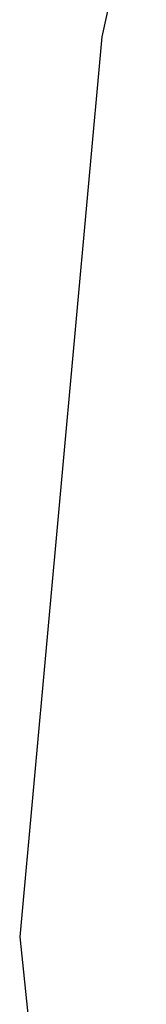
# Model space of a CAD drawing. Extents: x 0 to 363660, y 0 to 4201329.
# Tile 107 of 256: x 360197.44 to 360197.5326, y 4200477.1005 to 4200477.8226. Entities that reach past the tile are written whole.
import ezdxf

# ---------------------------------------------------------------- set-up
doc = ezdxf.new("R2010")
doc.units = 0
doc.header["$LTSCALE"] = 0.5
doc.header["$MEASUREMENT"] = 0
doc.layers.add('(032) Горизонтали утолщенные', color=32, linetype='Continuous', lineweight=30)

# ---------------------------------------------------------------- blocks, each defined once
blk = doc.blocks.new('gergrgrre')
at = {"layer": '(032) Горизонтали утолщенные', "color": 32}
blk.add_polyline3d([(360205.37, 4200491.68, 546), (360204.44, 4200490.86, 546), (360203.56, 4200489.96, 546), (360202.71, 4200488.95, 546), (360201.9, 4200487.84, 546), (360201.14, 4200486.63, 546), (360200.44, 4200485.35, 546), (360199.79, 4200484.05, 546), (360199.21, 4200482.75, 546), (360198.7, 4200481.51, 546), (360198.27, 4200480.37, 546), (360197.92, 4200479.37, 546), (360197.66, 4200478.53, 546), (360197.5, 4200477.81, 546), (360197.44, 4200477.15, 546), (360197.51, 4200476.49, 546), (360197.7, 4200475.76, 546), (360198.04, 4200474.92, 546), (360198.52, 4200473.88, 546)], dxfattribs=at)
blk.add_polyline3d([(360205.37, 4200491.68, 546), (360204.44, 4200490.86, 546), (360203.56, 4200489.96, 546), (360202.71, 4200488.95, 546), (360201.9, 4200487.84, 546), (360201.14, 4200486.63, 546), (360200.44, 4200485.35, 546), (360199.79, 4200484.05, 546), (360199.21, 4200482.75, 546), (360198.7, 4200481.51, 546), (360198.27, 4200480.37, 546), (360197.92, 4200479.37, 546), (360197.66, 4200478.53, 546), (360197.5, 4200477.81, 546), (360197.44, 4200477.15, 546), (360197.51, 4200476.49, 546), (360197.7, 4200475.76, 546), (360198.04, 4200474.92, 546), (360198.52, 4200473.88, 546)], dxfattribs=at)
blk.add_polyline3d([(360205.37, 4200491.68, 546), (360204.44, 4200490.86, 546), (360203.56, 4200489.96, 546), (360202.71, 4200488.95, 546), (360201.9, 4200487.84, 546), (360201.14, 4200486.63, 546), (360200.44, 4200485.35, 546), (360199.79, 4200484.05, 546), (360199.21, 4200482.75, 546), (360198.7, 4200481.51, 546), (360198.27, 4200480.37, 546), (360197.92, 4200479.37, 546), (360197.66, 4200478.53, 546), (360197.5, 4200477.81, 546), (360197.44, 4200477.15, 546), (360197.51, 4200476.49, 546), (360197.7, 4200475.76, 546), (360198.04, 4200474.92, 546), (360198.52, 4200473.88, 546)], dxfattribs=at)
blk.add_polyline3d([(360205.37, 4200491.68, 546), (360204.44, 4200490.86, 546), (360203.56, 4200489.96, 546), (360202.71, 4200488.95, 546), (360201.9, 4200487.84, 546), (360201.14, 4200486.63, 546), (360200.44, 4200485.35, 546), (360199.79, 4200484.05, 546), (360199.21, 4200482.75, 546), (360198.7, 4200481.51, 546), (360198.27, 4200480.37, 546), (360197.92, 4200479.37, 546), (360197.66, 4200478.53, 546), (360197.5, 4200477.81, 546), (360197.44, 4200477.15, 546), (360197.51, 4200476.49, 546), (360197.7, 4200475.76, 546), (360198.04, 4200474.92, 546), (360198.52, 4200473.88, 546)], dxfattribs=at)
blk.add_polyline3d([(360205.37, 4200491.68, 546), (360204.44, 4200490.86, 546), (360203.56, 4200489.96, 546), (360202.71, 4200488.95, 546), (360201.9, 4200487.84, 546), (360201.14, 4200486.63, 546), (360200.44, 4200485.35, 546), (360199.79, 4200484.05, 546), (360199.21, 4200482.75, 546), (360198.7, 4200481.51, 546), (360198.27, 4200480.37, 546), (360197.92, 4200479.37, 546), (360197.66, 4200478.53, 546), (360197.5, 4200477.81, 546), (360197.44, 4200477.15, 546), (360197.51, 4200476.49, 546), (360197.7, 4200475.76, 546), (360198.04, 4200474.92, 546), (360198.52, 4200473.88, 546)], dxfattribs=at)
blk.add_polyline3d([(360205.37, 4200491.68, 546), (360204.44, 4200490.86, 546), (360203.56, 4200489.96, 546), (360202.71, 4200488.95, 546), (360201.9, 4200487.84, 546), (360201.14, 4200486.63, 546), (360200.44, 4200485.35, 546), (360199.79, 4200484.05, 546), (360199.21, 4200482.75, 546), (360198.7, 4200481.51, 546), (360198.27, 4200480.37, 546), (360197.92, 4200479.37, 546), (360197.66, 4200478.53, 546), (360197.5, 4200477.81, 546), (360197.44, 4200477.15, 546), (360197.51, 4200476.49, 546), (360197.7, 4200475.76, 546), (360198.04, 4200474.92, 546), (360198.52, 4200473.88, 546)], dxfattribs=at)
blk.add_polyline3d([(360205.37, 4200491.68, 546), (360204.44, 4200490.86, 546), (360203.56, 4200489.96, 546), (360202.71, 4200488.95, 546), (360201.9, 4200487.84, 546), (360201.14, 4200486.63, 546), (360200.44, 4200485.35, 546), (360199.79, 4200484.05, 546), (360199.21, 4200482.75, 546), (360198.7, 4200481.51, 546), (360198.27, 4200480.37, 546), (360197.92, 4200479.37, 546), (360197.66, 4200478.53, 546), (360197.5, 4200477.81, 546), (360197.44, 4200477.15, 546), (360197.51, 4200476.49, 546), (360197.7, 4200475.76, 546), (360198.04, 4200474.92, 546), (360198.52, 4200473.88, 546)], dxfattribs=at)
blk.add_polyline3d([(360205.37, 4200491.68, 546), (360204.44, 4200490.86, 546), (360203.56, 4200489.96, 546), (360202.71, 4200488.95, 546), (360201.9, 4200487.84, 546), (360201.14, 4200486.63, 546), (360200.44, 4200485.35, 546), (360199.79, 4200484.05, 546), (360199.21, 4200482.75, 546), (360198.7, 4200481.51, 546), (360198.27, 4200480.37, 546), (360197.92, 4200479.37, 546), (360197.66, 4200478.53, 546), (360197.5, 4200477.81, 546), (360197.44, 4200477.15, 546), (360197.51, 4200476.49, 546), (360197.7, 4200475.76, 546), (360198.04, 4200474.92, 546), (360198.52, 4200473.88, 546)], dxfattribs=at)
blk.add_polyline3d([(360205.37, 4200491.68, 546), (360204.44, 4200490.86, 546), (360203.56, 4200489.96, 546), (360202.71, 4200488.95, 546), (360201.9, 4200487.84, 546), (360201.14, 4200486.63, 546), (360200.44, 4200485.35, 546), (360199.79, 4200484.05, 546), (360199.21, 4200482.75, 546), (360198.7, 4200481.51, 546), (360198.27, 4200480.37, 546), (360197.92, 4200479.37, 546), (360197.66, 4200478.53, 546), (360197.5, 4200477.81, 546), (360197.44, 4200477.15, 546), (360197.51, 4200476.49, 546), (360197.7, 4200475.76, 546), (360198.04, 4200474.92, 546), (360198.52, 4200473.88, 546)], dxfattribs=at)
blk.add_polyline3d([(360205.37, 4200491.68, 546), (360204.44, 4200490.86, 546), (360203.56, 4200489.96, 546), (360202.71, 4200488.95, 546), (360201.9, 4200487.84, 546), (360201.14, 4200486.63, 546), (360200.44, 4200485.35, 546), (360199.79, 4200484.05, 546), (360199.21, 4200482.75, 546), (360198.7, 4200481.51, 546), (360198.27, 4200480.37, 546), (360197.92, 4200479.37, 546), (360197.66, 4200478.53, 546), (360197.5, 4200477.81, 546), (360197.44, 4200477.15, 546), (360197.51, 4200476.49, 546), (360197.7, 4200475.76, 546), (360198.04, 4200474.92, 546), (360198.52, 4200473.88, 546)], dxfattribs=at)
blk.add_polyline3d([(360205.37, 4200491.68, 546), (360204.44, 4200490.86, 546), (360203.56, 4200489.96, 546), (360202.71, 4200488.95, 546), (360201.9, 4200487.84, 546), (360201.14, 4200486.63, 546), (360200.44, 4200485.35, 546), (360199.79, 4200484.05, 546), (360199.21, 4200482.75, 546), (360198.7, 4200481.51, 546), (360198.27, 4200480.37, 546), (360197.92, 4200479.37, 546), (360197.66, 4200478.53, 546), (360197.5, 4200477.81, 546), (360197.44, 4200477.15, 546), (360197.51, 4200476.49, 546), (360197.7, 4200475.76, 546), (360198.04, 4200474.92, 546), (360198.52, 4200473.88, 546)], dxfattribs=at)
blk.add_polyline3d([(360205.37, 4200491.68, 546), (360204.44, 4200490.86, 546), (360203.56, 4200489.96, 546), (360202.71, 4200488.95, 546), (360201.9, 4200487.84, 546), (360201.14, 4200486.63, 546), (360200.44, 4200485.35, 546), (360199.79, 4200484.05, 546), (360199.21, 4200482.75, 546), (360198.7, 4200481.51, 546), (360198.27, 4200480.37, 546), (360197.92, 4200479.37, 546), (360197.66, 4200478.53, 546), (360197.5, 4200477.81, 546), (360197.44, 4200477.15, 546), (360197.51, 4200476.49, 546), (360197.7, 4200475.76, 546), (360198.04, 4200474.92, 546), (360198.52, 4200473.88, 546)], dxfattribs=at)
blk.add_polyline3d([(360205.37, 4200491.68, 546), (360204.44, 4200490.86, 546), (360203.56, 4200489.96, 546), (360202.71, 4200488.95, 546), (360201.9, 4200487.84, 546), (360201.14, 4200486.63, 546), (360200.44, 4200485.35, 546), (360199.79, 4200484.05, 546), (360199.21, 4200482.75, 546), (360198.7, 4200481.51, 546), (360198.27, 4200480.37, 546), (360197.92, 4200479.37, 546), (360197.66, 4200478.53, 546), (360197.5, 4200477.81, 546), (360197.44, 4200477.15, 546), (360197.51, 4200476.49, 546), (360197.7, 4200475.76, 546), (360198.04, 4200474.92, 546), (360198.52, 4200473.88, 546)], dxfattribs=at)
blk.add_polyline3d([(360205.37, 4200491.68, 546), (360204.44, 4200490.86, 546), (360203.56, 4200489.96, 546), (360202.71, 4200488.95, 546), (360201.9, 4200487.84, 546), (360201.14, 4200486.63, 546), (360200.44, 4200485.35, 546), (360199.79, 4200484.05, 546), (360199.21, 4200482.75, 546), (360198.7, 4200481.51, 546), (360198.27, 4200480.37, 546), (360197.92, 4200479.37, 546), (360197.66, 4200478.53, 546), (360197.5, 4200477.81, 546), (360197.44, 4200477.15, 546), (360197.51, 4200476.49, 546), (360197.7, 4200475.76, 546), (360198.04, 4200474.92, 546), (360198.52, 4200473.88, 546)], dxfattribs=at)
blk.add_polyline3d([(360205.37, 4200491.68, 546), (360204.44, 4200490.86, 546), (360203.56, 4200489.96, 546), (360202.71, 4200488.95, 546), (360201.9, 4200487.84, 546), (360201.14, 4200486.63, 546), (360200.44, 4200485.35, 546), (360199.79, 4200484.05, 546), (360199.21, 4200482.75, 546), (360198.7, 4200481.51, 546), (360198.27, 4200480.37, 546), (360197.92, 4200479.37, 546), (360197.66, 4200478.53, 546), (360197.5, 4200477.81, 546), (360197.44, 4200477.15, 546), (360197.51, 4200476.49, 546), (360197.7, 4200475.76, 546), (360198.04, 4200474.92, 546), (360198.52, 4200473.88, 546)], dxfattribs=at)
blk.add_polyline3d([(360205.37, 4200491.68, 546), (360204.44, 4200490.86, 546), (360203.56, 4200489.96, 546), (360202.71, 4200488.95, 546), (360201.9, 4200487.84, 546), (360201.14, 4200486.63, 546), (360200.44, 4200485.35, 546), (360199.79, 4200484.05, 546), (360199.21, 4200482.75, 546), (360198.7, 4200481.51, 546), (360198.27, 4200480.37, 546), (360197.92, 4200479.37, 546), (360197.66, 4200478.53, 546), (360197.5, 4200477.81, 546), (360197.44, 4200477.15, 546), (360197.51, 4200476.49, 546), (360197.7, 4200475.76, 546), (360198.04, 4200474.92, 546), (360198.52, 4200473.88, 546)], dxfattribs=at)
blk.add_polyline3d([(360205.37, 4200491.68, 546), (360204.44, 4200490.86, 546), (360203.56, 4200489.96, 546), (360202.71, 4200488.95, 546), (360201.9, 4200487.84, 546), (360201.14, 4200486.63, 546), (360200.44, 4200485.35, 546), (360199.79, 4200484.05, 546), (360199.21, 4200482.75, 546), (360198.7, 4200481.51, 546), (360198.27, 4200480.37, 546), (360197.92, 4200479.37, 546), (360197.66, 4200478.53, 546), (360197.5, 4200477.81, 546), (360197.44, 4200477.15, 546), (360197.51, 4200476.49, 546), (360197.7, 4200475.76, 546), (360198.04, 4200474.92, 546), (360198.52, 4200473.88, 546)], dxfattribs=at)
blk.add_polyline3d([(360205.37, 4200491.68, 546), (360204.44, 4200490.86, 546), (360203.56, 4200489.96, 546), (360202.71, 4200488.95, 546), (360201.9, 4200487.84, 546), (360201.14, 4200486.63, 546), (360200.44, 4200485.35, 546), (360199.79, 4200484.05, 546), (360199.21, 4200482.75, 546), (360198.7, 4200481.51, 546), (360198.27, 4200480.37, 546), (360197.92, 4200479.37, 546), (360197.66, 4200478.53, 546), (360197.5, 4200477.81, 546), (360197.44, 4200477.15, 546), (360197.51, 4200476.49, 546), (360197.7, 4200475.76, 546), (360198.04, 4200474.92, 546), (360198.52, 4200473.88, 546)], dxfattribs=at)
blk.add_polyline3d([(360205.37, 4200491.68, 546), (360204.44, 4200490.86, 546), (360203.56, 4200489.96, 546), (360202.71, 4200488.95, 546), (360201.9, 4200487.84, 546), (360201.14, 4200486.63, 546), (360200.44, 4200485.35, 546), (360199.79, 4200484.05, 546), (360199.21, 4200482.75, 546), (360198.7, 4200481.51, 546), (360198.27, 4200480.37, 546), (360197.92, 4200479.37, 546), (360197.66, 4200478.53, 546), (360197.5, 4200477.81, 546), (360197.44, 4200477.15, 546), (360197.51, 4200476.49, 546), (360197.7, 4200475.76, 546), (360198.04, 4200474.92, 546), (360198.52, 4200473.88, 546)], dxfattribs=at)
blk.add_polyline3d([(360205.37, 4200491.68, 546), (360204.44, 4200490.86, 546), (360203.56, 4200489.96, 546), (360202.71, 4200488.95, 546), (360201.9, 4200487.84, 546), (360201.14, 4200486.63, 546), (360200.44, 4200485.35, 546), (360199.79, 4200484.05, 546), (360199.21, 4200482.75, 546), (360198.7, 4200481.51, 546), (360198.27, 4200480.37, 546), (360197.92, 4200479.37, 546), (360197.66, 4200478.53, 546), (360197.5, 4200477.81, 546), (360197.44, 4200477.15, 546), (360197.51, 4200476.49, 546), (360197.7, 4200475.76, 546), (360198.04, 4200474.92, 546), (360198.52, 4200473.88, 546)], dxfattribs=at)
blk.add_polyline3d([(360205.37, 4200491.68, 546), (360204.44, 4200490.86, 546), (360203.56, 4200489.96, 546), (360202.71, 4200488.95, 546), (360201.9, 4200487.84, 546), (360201.14, 4200486.63, 546), (360200.44, 4200485.35, 546), (360199.79, 4200484.05, 546), (360199.21, 4200482.75, 546), (360198.7, 4200481.51, 546), (360198.27, 4200480.37, 546), (360197.92, 4200479.37, 546), (360197.66, 4200478.53, 546), (360197.5, 4200477.81, 546), (360197.44, 4200477.15, 546), (360197.51, 4200476.49, 546), (360197.7, 4200475.76, 546), (360198.04, 4200474.92, 546), (360198.52, 4200473.88, 546)], dxfattribs=at)
blk.add_polyline3d([(360205.37, 4200491.68, 546), (360204.44, 4200490.86, 546), (360203.56, 4200489.96, 546), (360202.71, 4200488.95, 546), (360201.9, 4200487.84, 546), (360201.14, 4200486.63, 546), (360200.44, 4200485.35, 546), (360199.79, 4200484.05, 546), (360199.21, 4200482.75, 546), (360198.7, 4200481.51, 546), (360198.27, 4200480.37, 546), (360197.92, 4200479.37, 546), (360197.66, 4200478.53, 546), (360197.5, 4200477.81, 546), (360197.44, 4200477.15, 546), (360197.51, 4200476.49, 546), (360197.7, 4200475.76, 546), (360198.04, 4200474.92, 546), (360198.52, 4200473.88, 546)], dxfattribs=at)
blk.add_polyline3d([(360205.37, 4200491.68, 546), (360204.44, 4200490.86, 546), (360203.56, 4200489.96, 546), (360202.71, 4200488.95, 546), (360201.9, 4200487.84, 546), (360201.14, 4200486.63, 546), (360200.44, 4200485.35, 546), (360199.79, 4200484.05, 546), (360199.21, 4200482.75, 546), (360198.7, 4200481.51, 546), (360198.27, 4200480.37, 546), (360197.92, 4200479.37, 546), (360197.66, 4200478.53, 546), (360197.5, 4200477.81, 546), (360197.44, 4200477.15, 546), (360197.51, 4200476.49, 546), (360197.7, 4200475.76, 546), (360198.04, 4200474.92, 546), (360198.52, 4200473.88, 546)], dxfattribs=at)
blk.add_polyline3d([(360205.37, 4200491.68, 546), (360204.44, 4200490.86, 546), (360203.56, 4200489.96, 546), (360202.71, 4200488.95, 546), (360201.9, 4200487.84, 546), (360201.14, 4200486.63, 546), (360200.44, 4200485.35, 546), (360199.79, 4200484.05, 546), (360199.21, 4200482.75, 546), (360198.7, 4200481.51, 546), (360198.27, 4200480.37, 546), (360197.92, 4200479.37, 546), (360197.66, 4200478.53, 546), (360197.5, 4200477.81, 546), (360197.44, 4200477.15, 546), (360197.51, 4200476.49, 546), (360197.7, 4200475.76, 546), (360198.04, 4200474.92, 546), (360198.52, 4200473.88, 546)], dxfattribs=at)
blk.add_polyline3d([(360205.37, 4200491.68, 546), (360204.44, 4200490.86, 546), (360203.56, 4200489.96, 546), (360202.71, 4200488.95, 546), (360201.9, 4200487.84, 546), (360201.14, 4200486.63, 546), (360200.44, 4200485.35, 546), (360199.79, 4200484.05, 546), (360199.21, 4200482.75, 546), (360198.7, 4200481.51, 546), (360198.27, 4200480.37, 546), (360197.92, 4200479.37, 546), (360197.66, 4200478.53, 546), (360197.5, 4200477.81, 546), (360197.44, 4200477.15, 546), (360197.51, 4200476.49, 546), (360197.7, 4200475.76, 546), (360198.04, 4200474.92, 546), (360198.52, 4200473.88, 546)], dxfattribs=at)
blk.add_polyline3d([(360205.37, 4200491.68, 546), (360204.44, 4200490.86, 546), (360203.56, 4200489.96, 546), (360202.71, 4200488.95, 546), (360201.9, 4200487.84, 546), (360201.14, 4200486.63, 546), (360200.44, 4200485.35, 546), (360199.79, 4200484.05, 546), (360199.21, 4200482.75, 546), (360198.7, 4200481.51, 546), (360198.27, 4200480.37, 546), (360197.92, 4200479.37, 546), (360197.66, 4200478.53, 546), (360197.5, 4200477.81, 546), (360197.44, 4200477.15, 546), (360197.51, 4200476.49, 546), (360197.7, 4200475.76, 546), (360198.04, 4200474.92, 546), (360198.52, 4200473.88, 546)], dxfattribs=at)
blk.add_polyline3d([(360205.37, 4200491.68, 546), (360204.44, 4200490.86, 546), (360203.56, 4200489.96, 546), (360202.71, 4200488.95, 546), (360201.9, 4200487.84, 546), (360201.14, 4200486.63, 546), (360200.44, 4200485.35, 546), (360199.79, 4200484.05, 546), (360199.21, 4200482.75, 546), (360198.7, 4200481.51, 546), (360198.27, 4200480.37, 546), (360197.92, 4200479.37, 546), (360197.66, 4200478.53, 546), (360197.5, 4200477.81, 546), (360197.44, 4200477.15, 546), (360197.51, 4200476.49, 546), (360197.7, 4200475.76, 546), (360198.04, 4200474.92, 546), (360198.52, 4200473.88, 546)], dxfattribs=at)
blk.add_polyline3d([(360205.37, 4200491.68, 546), (360204.44, 4200490.86, 546), (360203.56, 4200489.96, 546), (360202.71, 4200488.95, 546), (360201.9, 4200487.84, 546), (360201.14, 4200486.63, 546), (360200.44, 4200485.35, 546), (360199.79, 4200484.05, 546), (360199.21, 4200482.75, 546), (360198.7, 4200481.51, 546), (360198.27, 4200480.37, 546), (360197.92, 4200479.37, 546), (360197.66, 4200478.53, 546), (360197.5, 4200477.81, 546), (360197.44, 4200477.15, 546), (360197.51, 4200476.49, 546), (360197.7, 4200475.76, 546), (360198.04, 4200474.92, 546), (360198.52, 4200473.88, 546)], dxfattribs=at)
blk.add_polyline3d([(360205.37, 4200491.68, 546), (360204.44, 4200490.86, 546), (360203.56, 4200489.96, 546), (360202.71, 4200488.95, 546), (360201.9, 4200487.84, 546), (360201.14, 4200486.63, 546), (360200.44, 4200485.35, 546), (360199.79, 4200484.05, 546), (360199.21, 4200482.75, 546), (360198.7, 4200481.51, 546), (360198.27, 4200480.37, 546), (360197.92, 4200479.37, 546), (360197.66, 4200478.53, 546), (360197.5, 4200477.81, 546), (360197.44, 4200477.15, 546), (360197.51, 4200476.49, 546), (360197.7, 4200475.76, 546), (360198.04, 4200474.92, 546), (360198.52, 4200473.88, 546)], dxfattribs=at)
blk.add_polyline3d([(360205.37, 4200491.68, 546), (360204.44, 4200490.86, 546), (360203.56, 4200489.96, 546), (360202.71, 4200488.95, 546), (360201.9, 4200487.84, 546), (360201.14, 4200486.63, 546), (360200.44, 4200485.35, 546), (360199.79, 4200484.05, 546), (360199.21, 4200482.75, 546), (360198.7, 4200481.51, 546), (360198.27, 4200480.37, 546), (360197.92, 4200479.37, 546), (360197.66, 4200478.53, 546), (360197.5, 4200477.81, 546), (360197.44, 4200477.15, 546), (360197.51, 4200476.49, 546), (360197.7, 4200475.76, 546), (360198.04, 4200474.92, 546), (360198.52, 4200473.88, 546)], dxfattribs=at)
blk.add_polyline3d([(360205.37, 4200491.68, 546), (360204.44, 4200490.86, 546), (360203.56, 4200489.96, 546), (360202.71, 4200488.95, 546), (360201.9, 4200487.84, 546), (360201.14, 4200486.63, 546), (360200.44, 4200485.35, 546), (360199.79, 4200484.05, 546), (360199.21, 4200482.75, 546), (360198.7, 4200481.51, 546), (360198.27, 4200480.37, 546), (360197.92, 4200479.37, 546), (360197.66, 4200478.53, 546), (360197.5, 4200477.81, 546), (360197.44, 4200477.15, 546), (360197.51, 4200476.49, 546), (360197.7, 4200475.76, 546), (360198.04, 4200474.92, 546), (360198.52, 4200473.88, 546)], dxfattribs=at)
blk.add_polyline3d([(360205.37, 4200491.68, 546), (360204.44, 4200490.86, 546), (360203.56, 4200489.96, 546), (360202.71, 4200488.95, 546), (360201.9, 4200487.84, 546), (360201.14, 4200486.63, 546), (360200.44, 4200485.35, 546), (360199.79, 4200484.05, 546), (360199.21, 4200482.75, 546), (360198.7, 4200481.51, 546), (360198.27, 4200480.37, 546), (360197.92, 4200479.37, 546), (360197.66, 4200478.53, 546), (360197.5, 4200477.81, 546), (360197.44, 4200477.15, 546), (360197.51, 4200476.49, 546), (360197.7, 4200475.76, 546), (360198.04, 4200474.92, 546), (360198.52, 4200473.88, 546)], dxfattribs=at)
blk.add_polyline3d([(360205.37, 4200491.68, 546), (360204.44, 4200490.86, 546), (360203.56, 4200489.96, 546), (360202.71, 4200488.95, 546), (360201.9, 4200487.84, 546), (360201.14, 4200486.63, 546), (360200.44, 4200485.35, 546), (360199.79, 4200484.05, 546), (360199.21, 4200482.75, 546), (360198.7, 4200481.51, 546), (360198.27, 4200480.37, 546), (360197.92, 4200479.37, 546), (360197.66, 4200478.53, 546), (360197.5, 4200477.81, 546), (360197.44, 4200477.15, 546), (360197.51, 4200476.49, 546), (360197.7, 4200475.76, 546), (360198.04, 4200474.92, 546), (360198.52, 4200473.88, 546)], dxfattribs=at)
blk.add_polyline3d([(360205.37, 4200491.68, 546), (360204.44, 4200490.86, 546), (360203.56, 4200489.96, 546), (360202.71, 4200488.95, 546), (360201.9, 4200487.84, 546), (360201.14, 4200486.63, 546), (360200.44, 4200485.35, 546), (360199.79, 4200484.05, 546), (360199.21, 4200482.75, 546), (360198.7, 4200481.51, 546), (360198.27, 4200480.37, 546), (360197.92, 4200479.37, 546), (360197.66, 4200478.53, 546), (360197.5, 4200477.81, 546), (360197.44, 4200477.15, 546), (360197.51, 4200476.49, 546), (360197.7, 4200475.76, 546), (360198.04, 4200474.92, 546), (360198.52, 4200473.88, 546)], dxfattribs=at)
blk.add_polyline3d([(360205.37, 4200491.68, 546), (360204.44, 4200490.86, 546), (360203.56, 4200489.96, 546), (360202.71, 4200488.95, 546), (360201.9, 4200487.84, 546), (360201.14, 4200486.63, 546), (360200.44, 4200485.35, 546), (360199.79, 4200484.05, 546), (360199.21, 4200482.75, 546), (360198.7, 4200481.51, 546), (360198.27, 4200480.37, 546), (360197.92, 4200479.37, 546), (360197.66, 4200478.53, 546), (360197.5, 4200477.81, 546), (360197.44, 4200477.15, 546), (360197.51, 4200476.49, 546), (360197.7, 4200475.76, 546), (360198.04, 4200474.92, 546), (360198.52, 4200473.88, 546)], dxfattribs=at)
blk.add_polyline3d([(360205.37, 4200491.68, 546), (360204.44, 4200490.86, 546), (360203.56, 4200489.96, 546), (360202.71, 4200488.95, 546), (360201.9, 4200487.84, 546), (360201.14, 4200486.63, 546), (360200.44, 4200485.35, 546), (360199.79, 4200484.05, 546), (360199.21, 4200482.75, 546), (360198.7, 4200481.51, 546), (360198.27, 4200480.37, 546), (360197.92, 4200479.37, 546), (360197.66, 4200478.53, 546), (360197.5, 4200477.81, 546), (360197.44, 4200477.15, 546), (360197.51, 4200476.49, 546), (360197.7, 4200475.76, 546), (360198.04, 4200474.92, 546), (360198.52, 4200473.88, 546)], dxfattribs=at)
blk.add_polyline3d([(360205.37, 4200491.68, 546), (360204.44, 4200490.86, 546), (360203.56, 4200489.96, 546), (360202.71, 4200488.95, 546), (360201.9, 4200487.84, 546), (360201.14, 4200486.63, 546), (360200.44, 4200485.35, 546), (360199.79, 4200484.05, 546), (360199.21, 4200482.75, 546), (360198.7, 4200481.51, 546), (360198.27, 4200480.37, 546), (360197.92, 4200479.37, 546), (360197.66, 4200478.53, 546), (360197.5, 4200477.81, 546), (360197.44, 4200477.15, 546), (360197.51, 4200476.49, 546), (360197.7, 4200475.76, 546), (360198.04, 4200474.92, 546), (360198.52, 4200473.88, 546)], dxfattribs=at)
blk.add_polyline3d([(360205.37, 4200491.68, 546), (360204.44, 4200490.86, 546), (360203.56, 4200489.96, 546), (360202.71, 4200488.95, 546), (360201.9, 4200487.84, 546), (360201.14, 4200486.63, 546), (360200.44, 4200485.35, 546), (360199.79, 4200484.05, 546), (360199.21, 4200482.75, 546), (360198.7, 4200481.51, 546), (360198.27, 4200480.37, 546), (360197.92, 4200479.37, 546), (360197.66, 4200478.53, 546), (360197.5, 4200477.81, 546), (360197.44, 4200477.15, 546), (360197.51, 4200476.49, 546), (360197.7, 4200475.76, 546), (360198.04, 4200474.92, 546), (360198.52, 4200473.88, 546)], dxfattribs=at)
blk.add_polyline3d([(360205.37, 4200491.68, 546), (360204.44, 4200490.86, 546), (360203.56, 4200489.96, 546), (360202.71, 4200488.95, 546), (360201.9, 4200487.84, 546), (360201.14, 4200486.63, 546), (360200.44, 4200485.35, 546), (360199.79, 4200484.05, 546), (360199.21, 4200482.75, 546), (360198.7, 4200481.51, 546), (360198.27, 4200480.37, 546), (360197.92, 4200479.37, 546), (360197.66, 4200478.53, 546), (360197.5, 4200477.81, 546), (360197.44, 4200477.15, 546), (360197.51, 4200476.49, 546), (360197.7, 4200475.76, 546), (360198.04, 4200474.92, 546), (360198.52, 4200473.88, 546)], dxfattribs=at)
blk.add_polyline3d([(360205.37, 4200491.68, 546), (360204.44, 4200490.86, 546), (360203.56, 4200489.96, 546), (360202.71, 4200488.95, 546), (360201.9, 4200487.84, 546), (360201.14, 4200486.63, 546), (360200.44, 4200485.35, 546), (360199.79, 4200484.05, 546), (360199.21, 4200482.75, 546), (360198.7, 4200481.51, 546), (360198.27, 4200480.37, 546), (360197.92, 4200479.37, 546), (360197.66, 4200478.53, 546), (360197.5, 4200477.81, 546), (360197.44, 4200477.15, 546), (360197.51, 4200476.49, 546), (360197.7, 4200475.76, 546), (360198.04, 4200474.92, 546), (360198.52, 4200473.88, 546)], dxfattribs=at)
blk.add_polyline3d([(360205.37, 4200491.68, 546), (360204.44, 4200490.86, 546), (360203.56, 4200489.96, 546), (360202.71, 4200488.95, 546), (360201.9, 4200487.84, 546), (360201.14, 4200486.63, 546), (360200.44, 4200485.35, 546), (360199.79, 4200484.05, 546), (360199.21, 4200482.75, 546), (360198.7, 4200481.51, 546), (360198.27, 4200480.37, 546), (360197.92, 4200479.37, 546), (360197.66, 4200478.53, 546), (360197.5, 4200477.81, 546), (360197.44, 4200477.15, 546), (360197.51, 4200476.49, 546), (360197.7, 4200475.76, 546), (360198.04, 4200474.92, 546), (360198.52, 4200473.88, 546)], dxfattribs=at)
blk.add_polyline3d([(360205.37, 4200491.68, 546), (360204.44, 4200490.86, 546), (360203.56, 4200489.96, 546), (360202.71, 4200488.95, 546), (360201.9, 4200487.84, 546), (360201.14, 4200486.63, 546), (360200.44, 4200485.35, 546), (360199.79, 4200484.05, 546), (360199.21, 4200482.75, 546), (360198.7, 4200481.51, 546), (360198.27, 4200480.37, 546), (360197.92, 4200479.37, 546), (360197.66, 4200478.53, 546), (360197.5, 4200477.81, 546), (360197.44, 4200477.15, 546), (360197.51, 4200476.49, 546), (360197.7, 4200475.76, 546), (360198.04, 4200474.92, 546), (360198.52, 4200473.88, 546)], dxfattribs=at)
blk.add_polyline3d([(360205.37, 4200491.68, 546), (360204.44, 4200490.86, 546), (360203.56, 4200489.96, 546), (360202.71, 4200488.95, 546), (360201.9, 4200487.84, 546), (360201.14, 4200486.63, 546), (360200.44, 4200485.35, 546), (360199.79, 4200484.05, 546), (360199.21, 4200482.75, 546), (360198.7, 4200481.51, 546), (360198.27, 4200480.37, 546), (360197.92, 4200479.37, 546), (360197.66, 4200478.53, 546), (360197.5, 4200477.81, 546), (360197.44, 4200477.15, 546), (360197.51, 4200476.49, 546), (360197.7, 4200475.76, 546), (360198.04, 4200474.92, 546), (360198.52, 4200473.88, 546)], dxfattribs=at)
blk.add_polyline3d([(360205.37, 4200491.68, 546), (360204.44, 4200490.86, 546), (360203.56, 4200489.96, 546), (360202.71, 4200488.95, 546), (360201.9, 4200487.84, 546), (360201.14, 4200486.63, 546), (360200.44, 4200485.35, 546), (360199.79, 4200484.05, 546), (360199.21, 4200482.75, 546), (360198.7, 4200481.51, 546), (360198.27, 4200480.37, 546), (360197.92, 4200479.37, 546), (360197.66, 4200478.53, 546), (360197.5, 4200477.81, 546), (360197.44, 4200477.15, 546), (360197.51, 4200476.49, 546), (360197.7, 4200475.76, 546), (360198.04, 4200474.92, 546), (360198.52, 4200473.88, 546)], dxfattribs=at)
blk.add_polyline3d([(360205.37, 4200491.68, 546), (360204.44, 4200490.86, 546), (360203.56, 4200489.96, 546), (360202.71, 4200488.95, 546), (360201.9, 4200487.84, 546), (360201.14, 4200486.63, 546), (360200.44, 4200485.35, 546), (360199.79, 4200484.05, 546), (360199.21, 4200482.75, 546), (360198.7, 4200481.51, 546), (360198.27, 4200480.37, 546), (360197.92, 4200479.37, 546), (360197.66, 4200478.53, 546), (360197.5, 4200477.81, 546), (360197.44, 4200477.15, 546), (360197.51, 4200476.49, 546), (360197.7, 4200475.76, 546), (360198.04, 4200474.92, 546), (360198.52, 4200473.88, 546)], dxfattribs=at)
blk.add_polyline3d([(360205.37, 4200491.68, 546), (360204.44, 4200490.86, 546), (360203.56, 4200489.96, 546), (360202.71, 4200488.95, 546), (360201.9, 4200487.84, 546), (360201.14, 4200486.63, 546), (360200.44, 4200485.35, 546), (360199.79, 4200484.05, 546), (360199.21, 4200482.75, 546), (360198.7, 4200481.51, 546), (360198.27, 4200480.37, 546), (360197.92, 4200479.37, 546), (360197.66, 4200478.53, 546), (360197.5, 4200477.81, 546), (360197.44, 4200477.15, 546), (360197.51, 4200476.49, 546), (360197.7, 4200475.76, 546), (360198.04, 4200474.92, 546), (360198.52, 4200473.88, 546)], dxfattribs=at)
blk.add_polyline3d([(360205.37, 4200491.68, 546), (360204.44, 4200490.86, 546), (360203.56, 4200489.96, 546), (360202.71, 4200488.95, 546), (360201.9, 4200487.84, 546), (360201.14, 4200486.63, 546), (360200.44, 4200485.35, 546), (360199.79, 4200484.05, 546), (360199.21, 4200482.75, 546), (360198.7, 4200481.51, 546), (360198.27, 4200480.37, 546), (360197.92, 4200479.37, 546), (360197.66, 4200478.53, 546), (360197.5, 4200477.81, 546), (360197.44, 4200477.15, 546), (360197.51, 4200476.49, 546), (360197.7, 4200475.76, 546), (360198.04, 4200474.92, 546), (360198.52, 4200473.88, 546)], dxfattribs=at)
blk.add_polyline3d([(360205.37, 4200491.68, 546), (360204.44, 4200490.86, 546), (360203.56, 4200489.96, 546), (360202.71, 4200488.95, 546), (360201.9, 4200487.84, 546), (360201.14, 4200486.63, 546), (360200.44, 4200485.35, 546), (360199.79, 4200484.05, 546), (360199.21, 4200482.75, 546), (360198.7, 4200481.51, 546), (360198.27, 4200480.37, 546), (360197.92, 4200479.37, 546), (360197.66, 4200478.53, 546), (360197.5, 4200477.81, 546), (360197.44, 4200477.15, 546), (360197.51, 4200476.49, 546), (360197.7, 4200475.76, 546), (360198.04, 4200474.92, 546), (360198.52, 4200473.88, 546)], dxfattribs=at)
blk.add_polyline3d([(360205.37, 4200491.68, 546), (360204.44, 4200490.86, 546), (360203.56, 4200489.96, 546), (360202.71, 4200488.95, 546), (360201.9, 4200487.84, 546), (360201.14, 4200486.63, 546), (360200.44, 4200485.35, 546), (360199.79, 4200484.05, 546), (360199.21, 4200482.75, 546), (360198.7, 4200481.51, 546), (360198.27, 4200480.37, 546), (360197.92, 4200479.37, 546), (360197.66, 4200478.53, 546), (360197.5, 4200477.81, 546), (360197.44, 4200477.15, 546), (360197.51, 4200476.49, 546), (360197.7, 4200475.76, 546), (360198.04, 4200474.92, 546), (360198.52, 4200473.88, 546)], dxfattribs=at)
blk.add_polyline3d([(360205.37, 4200491.68, 546), (360204.44, 4200490.86, 546), (360203.56, 4200489.96, 546), (360202.71, 4200488.95, 546), (360201.9, 4200487.84, 546), (360201.14, 4200486.63, 546), (360200.44, 4200485.35, 546), (360199.79, 4200484.05, 546), (360199.21, 4200482.75, 546), (360198.7, 4200481.51, 546), (360198.27, 4200480.37, 546), (360197.92, 4200479.37, 546), (360197.66, 4200478.53, 546), (360197.5, 4200477.81, 546), (360197.44, 4200477.15, 546), (360197.51, 4200476.49, 546), (360197.7, 4200475.76, 546), (360198.04, 4200474.92, 546), (360198.52, 4200473.88, 546)], dxfattribs=at)
blk.add_polyline3d([(360205.37, 4200491.68, 546), (360204.44, 4200490.86, 546), (360203.56, 4200489.96, 546), (360202.71, 4200488.95, 546), (360201.9, 4200487.84, 546), (360201.14, 4200486.63, 546), (360200.44, 4200485.35, 546), (360199.79, 4200484.05, 546), (360199.21, 4200482.75, 546), (360198.7, 4200481.51, 546), (360198.27, 4200480.37, 546), (360197.92, 4200479.37, 546), (360197.66, 4200478.53, 546), (360197.5, 4200477.81, 546), (360197.44, 4200477.15, 546), (360197.51, 4200476.49, 546), (360197.7, 4200475.76, 546), (360198.04, 4200474.92, 546), (360198.52, 4200473.88, 546)], dxfattribs=at)
blk.add_polyline3d([(360205.37, 4200491.68, 546), (360204.44, 4200490.86, 546), (360203.56, 4200489.96, 546), (360202.71, 4200488.95, 546), (360201.9, 4200487.84, 546), (360201.14, 4200486.63, 546), (360200.44, 4200485.35, 546), (360199.79, 4200484.05, 546), (360199.21, 4200482.75, 546), (360198.7, 4200481.51, 546), (360198.27, 4200480.37, 546), (360197.92, 4200479.37, 546), (360197.66, 4200478.53, 546), (360197.5, 4200477.81, 546), (360197.44, 4200477.15, 546), (360197.51, 4200476.49, 546), (360197.7, 4200475.76, 546), (360198.04, 4200474.92, 546), (360198.52, 4200473.88, 546)], dxfattribs=at)
blk.add_polyline3d([(360205.37, 4200491.68, 546), (360204.44, 4200490.86, 546), (360203.56, 4200489.96, 546), (360202.71, 4200488.95, 546), (360201.9, 4200487.84, 546), (360201.14, 4200486.63, 546), (360200.44, 4200485.35, 546), (360199.79, 4200484.05, 546), (360199.21, 4200482.75, 546), (360198.7, 4200481.51, 546), (360198.27, 4200480.37, 546), (360197.92, 4200479.37, 546), (360197.66, 4200478.53, 546), (360197.5, 4200477.81, 546), (360197.44, 4200477.15, 546), (360197.51, 4200476.49, 546), (360197.7, 4200475.76, 546), (360198.04, 4200474.92, 546), (360198.52, 4200473.88, 546)], dxfattribs=at)
blk.add_polyline3d([(360205.37, 4200491.68, 546), (360204.44, 4200490.86, 546), (360203.56, 4200489.96, 546), (360202.71, 4200488.95, 546), (360201.9, 4200487.84, 546), (360201.14, 4200486.63, 546), (360200.44, 4200485.35, 546), (360199.79, 4200484.05, 546), (360199.21, 4200482.75, 546), (360198.7, 4200481.51, 546), (360198.27, 4200480.37, 546), (360197.92, 4200479.37, 546), (360197.66, 4200478.53, 546), (360197.5, 4200477.81, 546), (360197.44, 4200477.15, 546), (360197.51, 4200476.49, 546), (360197.7, 4200475.76, 546), (360198.04, 4200474.92, 546), (360198.52, 4200473.88, 546)], dxfattribs=at)
blk.add_polyline3d([(360205.37, 4200491.68, 546), (360204.44, 4200490.86, 546), (360203.56, 4200489.96, 546), (360202.71, 4200488.95, 546), (360201.9, 4200487.84, 546), (360201.14, 4200486.63, 546), (360200.44, 4200485.35, 546), (360199.79, 4200484.05, 546), (360199.21, 4200482.75, 546), (360198.7, 4200481.51, 546), (360198.27, 4200480.37, 546), (360197.92, 4200479.37, 546), (360197.66, 4200478.53, 546), (360197.5, 4200477.81, 546), (360197.44, 4200477.15, 546), (360197.51, 4200476.49, 546), (360197.7, 4200475.76, 546), (360198.04, 4200474.92, 546), (360198.52, 4200473.88, 546)], dxfattribs=at)
blk.add_polyline3d([(360205.37, 4200491.68, 546), (360204.44, 4200490.86, 546), (360203.56, 4200489.96, 546), (360202.71, 4200488.95, 546), (360201.9, 4200487.84, 546), (360201.14, 4200486.63, 546), (360200.44, 4200485.35, 546), (360199.79, 4200484.05, 546), (360199.21, 4200482.75, 546), (360198.7, 4200481.51, 546), (360198.27, 4200480.37, 546), (360197.92, 4200479.37, 546), (360197.66, 4200478.53, 546), (360197.5, 4200477.81, 546), (360197.44, 4200477.15, 546), (360197.51, 4200476.49, 546), (360197.7, 4200475.76, 546), (360198.04, 4200474.92, 546), (360198.52, 4200473.88, 546)], dxfattribs=at)
blk.add_polyline3d([(360205.37, 4200491.68, 546), (360204.44, 4200490.86, 546), (360203.56, 4200489.96, 546), (360202.71, 4200488.95, 546), (360201.9, 4200487.84, 546), (360201.14, 4200486.63, 546), (360200.44, 4200485.35, 546), (360199.79, 4200484.05, 546), (360199.21, 4200482.75, 546), (360198.7, 4200481.51, 546), (360198.27, 4200480.37, 546), (360197.92, 4200479.37, 546), (360197.66, 4200478.53, 546), (360197.5, 4200477.81, 546), (360197.44, 4200477.15, 546), (360197.51, 4200476.49, 546), (360197.7, 4200475.76, 546), (360198.04, 4200474.92, 546), (360198.52, 4200473.88, 546)], dxfattribs=at)
blk.add_polyline3d([(360205.37, 4200491.68, 546), (360204.44, 4200490.86, 546), (360203.56, 4200489.96, 546), (360202.71, 4200488.95, 546), (360201.9, 4200487.84, 546), (360201.14, 4200486.63, 546), (360200.44, 4200485.35, 546), (360199.79, 4200484.05, 546), (360199.21, 4200482.75, 546), (360198.7, 4200481.51, 546), (360198.27, 4200480.37, 546), (360197.92, 4200479.37, 546), (360197.66, 4200478.53, 546), (360197.5, 4200477.81, 546), (360197.44, 4200477.15, 546), (360197.51, 4200476.49, 546), (360197.7, 4200475.76, 546), (360198.04, 4200474.92, 546), (360198.52, 4200473.88, 546)], dxfattribs=at)
blk.add_polyline3d([(360205.37, 4200491.68, 546), (360204.44, 4200490.86, 546), (360203.56, 4200489.96, 546), (360202.71, 4200488.95, 546), (360201.9, 4200487.84, 546), (360201.14, 4200486.63, 546), (360200.44, 4200485.35, 546), (360199.79, 4200484.05, 546), (360199.21, 4200482.75, 546), (360198.7, 4200481.51, 546), (360198.27, 4200480.37, 546), (360197.92, 4200479.37, 546), (360197.66, 4200478.53, 546), (360197.5, 4200477.81, 546), (360197.44, 4200477.15, 546), (360197.51, 4200476.49, 546), (360197.7, 4200475.76, 546), (360198.04, 4200474.92, 546), (360198.52, 4200473.88, 546)], dxfattribs=at)
blk.add_polyline3d([(360205.37, 4200491.68, 546), (360204.44, 4200490.86, 546), (360203.56, 4200489.96, 546), (360202.71, 4200488.95, 546), (360201.9, 4200487.84, 546), (360201.14, 4200486.63, 546), (360200.44, 4200485.35, 546), (360199.79, 4200484.05, 546), (360199.21, 4200482.75, 546), (360198.7, 4200481.51, 546), (360198.27, 4200480.37, 546), (360197.92, 4200479.37, 546), (360197.66, 4200478.53, 546), (360197.5, 4200477.81, 546), (360197.44, 4200477.15, 546), (360197.51, 4200476.49, 546), (360197.7, 4200475.76, 546), (360198.04, 4200474.92, 546), (360198.52, 4200473.88, 546)], dxfattribs=at)
blk.add_polyline3d([(360205.37, 4200491.68, 546), (360204.44, 4200490.86, 546), (360203.56, 4200489.96, 546), (360202.71, 4200488.95, 546), (360201.9, 4200487.84, 546), (360201.14, 4200486.63, 546), (360200.44, 4200485.35, 546), (360199.79, 4200484.05, 546), (360199.21, 4200482.75, 546), (360198.7, 4200481.51, 546), (360198.27, 4200480.37, 546), (360197.92, 4200479.37, 546), (360197.66, 4200478.53, 546), (360197.5, 4200477.81, 546), (360197.44, 4200477.15, 546), (360197.51, 4200476.49, 546), (360197.7, 4200475.76, 546), (360198.04, 4200474.92, 546), (360198.52, 4200473.88, 546)], dxfattribs=at)
blk.add_polyline3d([(360205.37, 4200491.68, 546), (360204.44, 4200490.86, 546), (360203.56, 4200489.96, 546), (360202.71, 4200488.95, 546), (360201.9, 4200487.84, 546), (360201.14, 4200486.63, 546), (360200.44, 4200485.35, 546), (360199.79, 4200484.05, 546), (360199.21, 4200482.75, 546), (360198.7, 4200481.51, 546), (360198.27, 4200480.37, 546), (360197.92, 4200479.37, 546), (360197.66, 4200478.53, 546), (360197.5, 4200477.81, 546), (360197.44, 4200477.15, 546), (360197.51, 4200476.49, 546), (360197.7, 4200475.76, 546), (360198.04, 4200474.92, 546), (360198.52, 4200473.88, 546)], dxfattribs=at)
blk.add_polyline3d([(360205.37, 4200491.68, 546), (360204.44, 4200490.86, 546), (360203.56, 4200489.96, 546), (360202.71, 4200488.95, 546), (360201.9, 4200487.84, 546), (360201.14, 4200486.63, 546), (360200.44, 4200485.35, 546), (360199.79, 4200484.05, 546), (360199.21, 4200482.75, 546), (360198.7, 4200481.51, 546), (360198.27, 4200480.37, 546), (360197.92, 4200479.37, 546), (360197.66, 4200478.53, 546), (360197.5, 4200477.81, 546), (360197.44, 4200477.15, 546), (360197.51, 4200476.49, 546), (360197.7, 4200475.76, 546), (360198.04, 4200474.92, 546), (360198.52, 4200473.88, 546)], dxfattribs=at)
blk.add_polyline3d([(360205.37, 4200491.68, 546), (360204.44, 4200490.86, 546), (360203.56, 4200489.96, 546), (360202.71, 4200488.95, 546), (360201.9, 4200487.84, 546), (360201.14, 4200486.63, 546), (360200.44, 4200485.35, 546), (360199.79, 4200484.05, 546), (360199.21, 4200482.75, 546), (360198.7, 4200481.51, 546), (360198.27, 4200480.37, 546), (360197.92, 4200479.37, 546), (360197.66, 4200478.53, 546), (360197.5, 4200477.81, 546), (360197.44, 4200477.15, 546), (360197.51, 4200476.49, 546), (360197.7, 4200475.76, 546), (360198.04, 4200474.92, 546), (360198.52, 4200473.88, 546)], dxfattribs=at)
blk.add_polyline3d([(360205.37, 4200491.68, 546), (360204.44, 4200490.86, 546), (360203.56, 4200489.96, 546), (360202.71, 4200488.95, 546), (360201.9, 4200487.84, 546), (360201.14, 4200486.63, 546), (360200.44, 4200485.35, 546), (360199.79, 4200484.05, 546), (360199.21, 4200482.75, 546), (360198.7, 4200481.51, 546), (360198.27, 4200480.37, 546), (360197.92, 4200479.37, 546), (360197.66, 4200478.53, 546), (360197.5, 4200477.81, 546), (360197.44, 4200477.15, 546), (360197.51, 4200476.49, 546), (360197.7, 4200475.76, 546), (360198.04, 4200474.92, 546), (360198.52, 4200473.88, 546)], dxfattribs=at)
blk.add_polyline3d([(360205.37, 4200491.68, 546), (360204.44, 4200490.86, 546), (360203.56, 4200489.96, 546), (360202.71, 4200488.95, 546), (360201.9, 4200487.84, 546), (360201.14, 4200486.63, 546), (360200.44, 4200485.35, 546), (360199.79, 4200484.05, 546), (360199.21, 4200482.75, 546), (360198.7, 4200481.51, 546), (360198.27, 4200480.37, 546), (360197.92, 4200479.37, 546), (360197.66, 4200478.53, 546), (360197.5, 4200477.81, 546), (360197.44, 4200477.15, 546), (360197.51, 4200476.49, 546), (360197.7, 4200475.76, 546), (360198.04, 4200474.92, 546), (360198.52, 4200473.88, 546)], dxfattribs=at)
blk.add_polyline3d([(360205.37, 4200491.68, 546), (360204.44, 4200490.86, 546), (360203.56, 4200489.96, 546), (360202.71, 4200488.95, 546), (360201.9, 4200487.84, 546), (360201.14, 4200486.63, 546), (360200.44, 4200485.35, 546), (360199.79, 4200484.05, 546), (360199.21, 4200482.75, 546), (360198.7, 4200481.51, 546), (360198.27, 4200480.37, 546), (360197.92, 4200479.37, 546), (360197.66, 4200478.53, 546), (360197.5, 4200477.81, 546), (360197.44, 4200477.15, 546), (360197.51, 4200476.49, 546), (360197.7, 4200475.76, 546), (360198.04, 4200474.92, 546), (360198.52, 4200473.88, 546)], dxfattribs=at)
blk.add_polyline3d([(360205.37, 4200491.68, 546), (360204.44, 4200490.86, 546), (360203.56, 4200489.96, 546), (360202.71, 4200488.95, 546), (360201.9, 4200487.84, 546), (360201.14, 4200486.63, 546), (360200.44, 4200485.35, 546), (360199.79, 4200484.05, 546), (360199.21, 4200482.75, 546), (360198.7, 4200481.51, 546), (360198.27, 4200480.37, 546), (360197.92, 4200479.37, 546), (360197.66, 4200478.53, 546), (360197.5, 4200477.81, 546), (360197.44, 4200477.15, 546), (360197.51, 4200476.49, 546), (360197.7, 4200475.76, 546), (360198.04, 4200474.92, 546), (360198.52, 4200473.88, 546)], dxfattribs=at)
blk.add_polyline3d([(360205.37, 4200491.68, 546), (360204.44, 4200490.86, 546), (360203.56, 4200489.96, 546), (360202.71, 4200488.95, 546), (360201.9, 4200487.84, 546), (360201.14, 4200486.63, 546), (360200.44, 4200485.35, 546), (360199.79, 4200484.05, 546), (360199.21, 4200482.75, 546), (360198.7, 4200481.51, 546), (360198.27, 4200480.37, 546), (360197.92, 4200479.37, 546), (360197.66, 4200478.53, 546), (360197.5, 4200477.81, 546), (360197.44, 4200477.15, 546), (360197.51, 4200476.49, 546), (360197.7, 4200475.76, 546), (360198.04, 4200474.92, 546), (360198.52, 4200473.88, 546)], dxfattribs=at)
blk.add_polyline3d([(360205.37, 4200491.68, 546), (360204.44, 4200490.86, 546), (360203.56, 4200489.96, 546), (360202.71, 4200488.95, 546), (360201.9, 4200487.84, 546), (360201.14, 4200486.63, 546), (360200.44, 4200485.35, 546), (360199.79, 4200484.05, 546), (360199.21, 4200482.75, 546), (360198.7, 4200481.51, 546), (360198.27, 4200480.37, 546), (360197.92, 4200479.37, 546), (360197.66, 4200478.53, 546), (360197.5, 4200477.81, 546), (360197.44, 4200477.15, 546), (360197.51, 4200476.49, 546), (360197.7, 4200475.76, 546), (360198.04, 4200474.92, 546), (360198.52, 4200473.88, 546)], dxfattribs=at)
blk.add_polyline3d([(360205.37, 4200491.68, 546), (360204.44, 4200490.86, 546), (360203.56, 4200489.96, 546), (360202.71, 4200488.95, 546), (360201.9, 4200487.84, 546), (360201.14, 4200486.63, 546), (360200.44, 4200485.35, 546), (360199.79, 4200484.05, 546), (360199.21, 4200482.75, 546), (360198.7, 4200481.51, 546), (360198.27, 4200480.37, 546), (360197.92, 4200479.37, 546), (360197.66, 4200478.53, 546), (360197.5, 4200477.81, 546), (360197.44, 4200477.15, 546), (360197.51, 4200476.49, 546), (360197.7, 4200475.76, 546), (360198.04, 4200474.92, 546), (360198.52, 4200473.88, 546)], dxfattribs=at)
blk.add_polyline3d([(360205.37, 4200491.68, 546), (360204.44, 4200490.86, 546), (360203.56, 4200489.96, 546), (360202.71, 4200488.95, 546), (360201.9, 4200487.84, 546), (360201.14, 4200486.63, 546), (360200.44, 4200485.35, 546), (360199.79, 4200484.05, 546), (360199.21, 4200482.75, 546), (360198.7, 4200481.51, 546), (360198.27, 4200480.37, 546), (360197.92, 4200479.37, 546), (360197.66, 4200478.53, 546), (360197.5, 4200477.81, 546), (360197.44, 4200477.15, 546), (360197.51, 4200476.49, 546), (360197.7, 4200475.76, 546), (360198.04, 4200474.92, 546), (360198.52, 4200473.88, 546)], dxfattribs=at)
blk.add_polyline3d([(360205.37, 4200491.68, 546), (360204.44, 4200490.86, 546), (360203.56, 4200489.96, 546), (360202.71, 4200488.95, 546), (360201.9, 4200487.84, 546), (360201.14, 4200486.63, 546), (360200.44, 4200485.35, 546), (360199.79, 4200484.05, 546), (360199.21, 4200482.75, 546), (360198.7, 4200481.51, 546), (360198.27, 4200480.37, 546), (360197.92, 4200479.37, 546), (360197.66, 4200478.53, 546), (360197.5, 4200477.81, 546), (360197.44, 4200477.15, 546), (360197.51, 4200476.49, 546), (360197.7, 4200475.76, 546), (360198.04, 4200474.92, 546), (360198.52, 4200473.88, 546)], dxfattribs=at)
blk.add_polyline3d([(360205.37, 4200491.68, 546), (360204.44, 4200490.86, 546), (360203.56, 4200489.96, 546), (360202.71, 4200488.95, 546), (360201.9, 4200487.84, 546), (360201.14, 4200486.63, 546), (360200.44, 4200485.35, 546), (360199.79, 4200484.05, 546), (360199.21, 4200482.75, 546), (360198.7, 4200481.51, 546), (360198.27, 4200480.37, 546), (360197.92, 4200479.37, 546), (360197.66, 4200478.53, 546), (360197.5, 4200477.81, 546), (360197.44, 4200477.15, 546), (360197.51, 4200476.49, 546), (360197.7, 4200475.76, 546), (360198.04, 4200474.92, 546), (360198.52, 4200473.88, 546)], dxfattribs=at)
blk.add_polyline3d([(360205.37, 4200491.68, 546), (360204.44, 4200490.86, 546), (360203.56, 4200489.96, 546), (360202.71, 4200488.95, 546), (360201.9, 4200487.84, 546), (360201.14, 4200486.63, 546), (360200.44, 4200485.35, 546), (360199.79, 4200484.05, 546), (360199.21, 4200482.75, 546), (360198.7, 4200481.51, 546), (360198.27, 4200480.37, 546), (360197.92, 4200479.37, 546), (360197.66, 4200478.53, 546), (360197.5, 4200477.81, 546), (360197.44, 4200477.15, 546), (360197.51, 4200476.49, 546), (360197.7, 4200475.76, 546), (360198.04, 4200474.92, 546), (360198.52, 4200473.88, 546)], dxfattribs=at)
blk.add_polyline3d([(360205.37, 4200491.68, 546), (360204.44, 4200490.86, 546), (360203.56, 4200489.96, 546), (360202.71, 4200488.95, 546), (360201.9, 4200487.84, 546), (360201.14, 4200486.63, 546), (360200.44, 4200485.35, 546), (360199.79, 4200484.05, 546), (360199.21, 4200482.75, 546), (360198.7, 4200481.51, 546), (360198.27, 4200480.37, 546), (360197.92, 4200479.37, 546), (360197.66, 4200478.53, 546), (360197.5, 4200477.81, 546), (360197.44, 4200477.15, 546), (360197.51, 4200476.49, 546), (360197.7, 4200475.76, 546), (360198.04, 4200474.92, 546), (360198.52, 4200473.88, 546)], dxfattribs=at)
blk.add_polyline3d([(360205.37, 4200491.68, 546), (360204.44, 4200490.86, 546), (360203.56, 4200489.96, 546), (360202.71, 4200488.95, 546), (360201.9, 4200487.84, 546), (360201.14, 4200486.63, 546), (360200.44, 4200485.35, 546), (360199.79, 4200484.05, 546), (360199.21, 4200482.75, 546), (360198.7, 4200481.51, 546), (360198.27, 4200480.37, 546), (360197.92, 4200479.37, 546), (360197.66, 4200478.53, 546), (360197.5, 4200477.81, 546), (360197.44, 4200477.15, 546), (360197.51, 4200476.49, 546), (360197.7, 4200475.76, 546), (360198.04, 4200474.92, 546), (360198.52, 4200473.88, 546)], dxfattribs=at)
blk.add_polyline3d([(360205.37, 4200491.68, 546), (360204.44, 4200490.86, 546), (360203.56, 4200489.96, 546), (360202.71, 4200488.95, 546), (360201.9, 4200487.84, 546), (360201.14, 4200486.63, 546), (360200.44, 4200485.35, 546), (360199.79, 4200484.05, 546), (360199.21, 4200482.75, 546), (360198.7, 4200481.51, 546), (360198.27, 4200480.37, 546), (360197.92, 4200479.37, 546), (360197.66, 4200478.53, 546), (360197.5, 4200477.81, 546), (360197.44, 4200477.15, 546), (360197.51, 4200476.49, 546), (360197.7, 4200475.76, 546), (360198.04, 4200474.92, 546), (360198.52, 4200473.88, 546)], dxfattribs=at)
blk.add_polyline3d([(360205.37, 4200491.68, 546), (360204.44, 4200490.86, 546), (360203.56, 4200489.96, 546), (360202.71, 4200488.95, 546), (360201.9, 4200487.84, 546), (360201.14, 4200486.63, 546), (360200.44, 4200485.35, 546), (360199.79, 4200484.05, 546), (360199.21, 4200482.75, 546), (360198.7, 4200481.51, 546), (360198.27, 4200480.37, 546), (360197.92, 4200479.37, 546), (360197.66, 4200478.53, 546), (360197.5, 4200477.81, 546), (360197.44, 4200477.15, 546), (360197.51, 4200476.49, 546), (360197.7, 4200475.76, 546), (360198.04, 4200474.92, 546), (360198.52, 4200473.88, 546)], dxfattribs=at)
blk.add_polyline3d([(360205.37, 4200491.68, 546), (360204.44, 4200490.86, 546), (360203.56, 4200489.96, 546), (360202.71, 4200488.95, 546), (360201.9, 4200487.84, 546), (360201.14, 4200486.63, 546), (360200.44, 4200485.35, 546), (360199.79, 4200484.05, 546), (360199.21, 4200482.75, 546), (360198.7, 4200481.51, 546), (360198.27, 4200480.37, 546), (360197.92, 4200479.37, 546), (360197.66, 4200478.53, 546), (360197.5, 4200477.81, 546), (360197.44, 4200477.15, 546), (360197.51, 4200476.49, 546), (360197.7, 4200475.76, 546), (360198.04, 4200474.92, 546), (360198.52, 4200473.88, 546)], dxfattribs=at)
blk.add_polyline3d([(360205.37, 4200491.68, 546), (360204.44, 4200490.86, 546), (360203.56, 4200489.96, 546), (360202.71, 4200488.95, 546), (360201.9, 4200487.84, 546), (360201.14, 4200486.63, 546), (360200.44, 4200485.35, 546), (360199.79, 4200484.05, 546), (360199.21, 4200482.75, 546), (360198.7, 4200481.51, 546), (360198.27, 4200480.37, 546), (360197.92, 4200479.37, 546), (360197.66, 4200478.53, 546), (360197.5, 4200477.81, 546), (360197.44, 4200477.15, 546), (360197.51, 4200476.49, 546), (360197.7, 4200475.76, 546), (360198.04, 4200474.92, 546), (360198.52, 4200473.88, 546)], dxfattribs=at)
blk.add_polyline3d([(360205.37, 4200491.68, 546), (360204.44, 4200490.86, 546), (360203.56, 4200489.96, 546), (360202.71, 4200488.95, 546), (360201.9, 4200487.84, 546), (360201.14, 4200486.63, 546), (360200.44, 4200485.35, 546), (360199.79, 4200484.05, 546), (360199.21, 4200482.75, 546), (360198.7, 4200481.51, 546), (360198.27, 4200480.37, 546), (360197.92, 4200479.37, 546), (360197.66, 4200478.53, 546), (360197.5, 4200477.81, 546), (360197.44, 4200477.15, 546), (360197.51, 4200476.49, 546), (360197.7, 4200475.76, 546), (360198.04, 4200474.92, 546), (360198.52, 4200473.88, 546)], dxfattribs=at)
blk.add_polyline3d([(360205.37, 4200491.68, 546), (360204.44, 4200490.86, 546), (360203.56, 4200489.96, 546), (360202.71, 4200488.95, 546), (360201.9, 4200487.84, 546), (360201.14, 4200486.63, 546), (360200.44, 4200485.35, 546), (360199.79, 4200484.05, 546), (360199.21, 4200482.75, 546), (360198.7, 4200481.51, 546), (360198.27, 4200480.37, 546), (360197.92, 4200479.37, 546), (360197.66, 4200478.53, 546), (360197.5, 4200477.81, 546), (360197.44, 4200477.15, 546), (360197.51, 4200476.49, 546), (360197.7, 4200475.76, 546), (360198.04, 4200474.92, 546), (360198.52, 4200473.88, 546)], dxfattribs=at)
blk.add_polyline3d([(360205.37, 4200491.68, 546), (360204.44, 4200490.86, 546), (360203.56, 4200489.96, 546), (360202.71, 4200488.95, 546), (360201.9, 4200487.84, 546), (360201.14, 4200486.63, 546), (360200.44, 4200485.35, 546), (360199.79, 4200484.05, 546), (360199.21, 4200482.75, 546), (360198.7, 4200481.51, 546), (360198.27, 4200480.37, 546), (360197.92, 4200479.37, 546), (360197.66, 4200478.53, 546), (360197.5, 4200477.81, 546), (360197.44, 4200477.15, 546), (360197.51, 4200476.49, 546), (360197.7, 4200475.76, 546), (360198.04, 4200474.92, 546), (360198.52, 4200473.88, 546)], dxfattribs=at)
blk.add_polyline3d([(360205.37, 4200491.68, 546), (360204.44, 4200490.86, 546), (360203.56, 4200489.96, 546), (360202.71, 4200488.95, 546), (360201.9, 4200487.84, 546), (360201.14, 4200486.63, 546), (360200.44, 4200485.35, 546), (360199.79, 4200484.05, 546), (360199.21, 4200482.75, 546), (360198.7, 4200481.51, 546), (360198.27, 4200480.37, 546), (360197.92, 4200479.37, 546), (360197.66, 4200478.53, 546), (360197.5, 4200477.81, 546), (360197.44, 4200477.15, 546), (360197.51, 4200476.49, 546), (360197.7, 4200475.76, 546), (360198.04, 4200474.92, 546), (360198.52, 4200473.88, 546)], dxfattribs=at)
blk.add_polyline3d([(360205.37, 4200491.68, 546), (360204.44, 4200490.86, 546), (360203.56, 4200489.96, 546), (360202.71, 4200488.95, 546), (360201.9, 4200487.84, 546), (360201.14, 4200486.63, 546), (360200.44, 4200485.35, 546), (360199.79, 4200484.05, 546), (360199.21, 4200482.75, 546), (360198.7, 4200481.51, 546), (360198.27, 4200480.37, 546), (360197.92, 4200479.37, 546), (360197.66, 4200478.53, 546), (360197.5, 4200477.81, 546), (360197.44, 4200477.15, 546), (360197.51, 4200476.49, 546), (360197.7, 4200475.76, 546), (360198.04, 4200474.92, 546), (360198.52, 4200473.88, 546)], dxfattribs=at)
blk.add_polyline3d([(360205.37, 4200491.68, 546), (360204.44, 4200490.86, 546), (360203.56, 4200489.96, 546), (360202.71, 4200488.95, 546), (360201.9, 4200487.84, 546), (360201.14, 4200486.63, 546), (360200.44, 4200485.35, 546), (360199.79, 4200484.05, 546), (360199.21, 4200482.75, 546), (360198.7, 4200481.51, 546), (360198.27, 4200480.37, 546), (360197.92, 4200479.37, 546), (360197.66, 4200478.53, 546), (360197.5, 4200477.81, 546), (360197.44, 4200477.15, 546), (360197.51, 4200476.49, 546), (360197.7, 4200475.76, 546), (360198.04, 4200474.92, 546), (360198.52, 4200473.88, 546)], dxfattribs=at)
blk.add_polyline3d([(360205.37, 4200491.68, 546), (360204.44, 4200490.86, 546), (360203.56, 4200489.96, 546), (360202.71, 4200488.95, 546), (360201.9, 4200487.84, 546), (360201.14, 4200486.63, 546), (360200.44, 4200485.35, 546), (360199.79, 4200484.05, 546), (360199.21, 4200482.75, 546), (360198.7, 4200481.51, 546), (360198.27, 4200480.37, 546), (360197.92, 4200479.37, 546), (360197.66, 4200478.53, 546), (360197.5, 4200477.81, 546), (360197.44, 4200477.15, 546), (360197.51, 4200476.49, 546), (360197.7, 4200475.76, 546), (360198.04, 4200474.92, 546), (360198.52, 4200473.88, 546)], dxfattribs=at)
blk.add_polyline3d([(360205.37, 4200491.68, 546), (360204.44, 4200490.86, 546), (360203.56, 4200489.96, 546), (360202.71, 4200488.95, 546), (360201.9, 4200487.84, 546), (360201.14, 4200486.63, 546), (360200.44, 4200485.35, 546), (360199.79, 4200484.05, 546), (360199.21, 4200482.75, 546), (360198.7, 4200481.51, 546), (360198.27, 4200480.37, 546), (360197.92, 4200479.37, 546), (360197.66, 4200478.53, 546), (360197.5, 4200477.81, 546), (360197.44, 4200477.15, 546), (360197.51, 4200476.49, 546), (360197.7, 4200475.76, 546), (360198.04, 4200474.92, 546), (360198.52, 4200473.88, 546)], dxfattribs=at)

msp = doc.modelspace()

# ---------------------------------------------------------------- block references
at = {"linetype": 'Continuous'}
msp.add_blockref('gergrgrre', (0, 0), dxfattribs=at)

doc.saveas('drawing.dxf')
